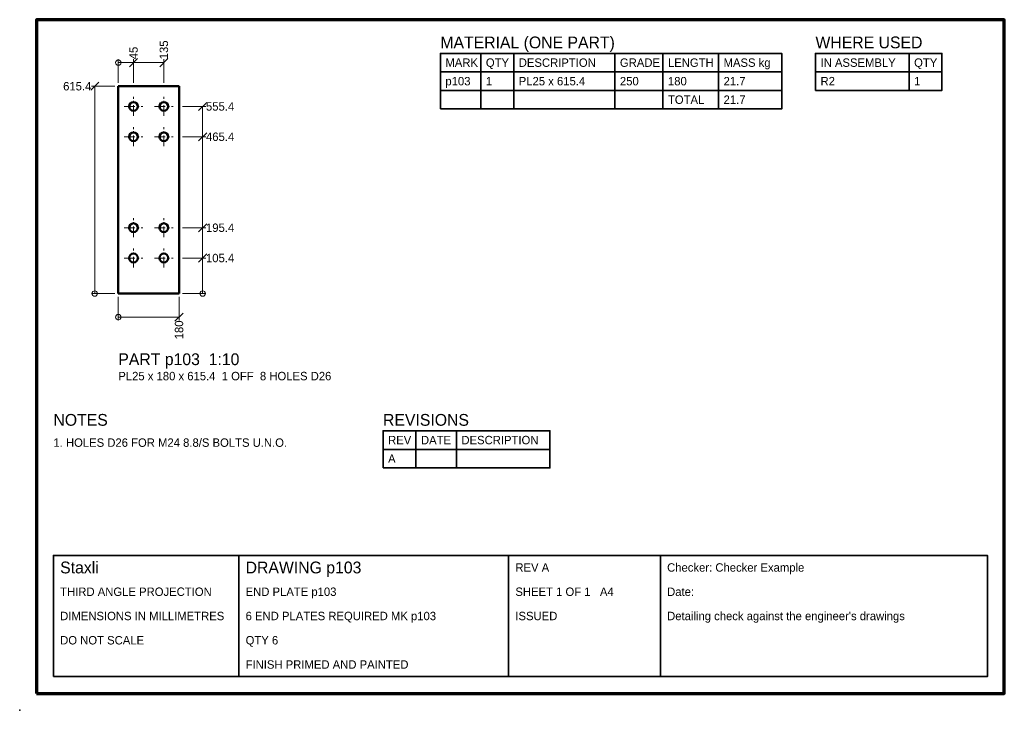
# Model space of a CAD drawing. Header units: millimetres. Extents: x 0 to 292, y 0 to 205.
import ezdxf
from ezdxf.enums import TextEntityAlignment as Align

# ---------------------------------------------------------------- set-up
doc = ezdxf.new("R2010")
doc.units = ezdxf.units.MM
doc.linetypes.add('CENTER', pattern=[5.08, 3.175, -0.635, 0.635, -0.635])
for name, color, linetype, lineweight in [('BORDER', 7, 'Continuous', 70), ('CENTRE', 1, 'CENTER', 18), ('DIMENSION', 4, 'Continuous', 18), ('TEXT', 2, 'Continuous', 25), ('TITLE', 7, 'Continuous', 35), ('VISIBLE', 7, 'Continuous', 50)]:
    doc.layers.add(name, color=color, linetype=linetype, lineweight=lineweight)
doc.layers.add('DIM_NOTES', color=8, linetype='Continuous', plot=False)

msp = doc.modelspace()

# ---------------------------------------------------------------- linework, layer by layer
at = {"layer": 'BORDER'}
msp.add_lwpolyline([(5, 5), (292, 5), (292, 205), (5, 205)], close=True, dxfattribs=at)
at = {"layer": 'CENTRE'}
for points in [[(33.75, 176.45), (33.75, 182.05)], [(42.75, 176.45), (42.75, 182.05)], [(30.95, 179.25), (36.55, 179.25)], [(39.95, 179.25), (45.55, 179.25)], [(33.75, 167.45), (33.75, 173.05)], [(42.75, 167.45), (42.75, 173.05)], [(30.95, 170.25), (36.55, 170.25)], [(39.95, 170.25), (45.55, 170.25)], [(33.75, 140.45), (33.75, 146.05)], [(42.75, 140.45), (42.75, 146.05)], [(30.95, 143.25), (36.55, 143.25)], [(39.95, 143.25), (45.55, 143.25)], [(33.75, 131.45), (33.75, 137.05)], [(42.75, 131.45), (42.75, 137.05)], [(30.95, 134.25), (36.55, 134.25)], [(39.95, 134.25), (45.55, 134.25)]]:
    msp.add_lwpolyline(points, dxfattribs=at)
at = {"layer": 'DIM_NOTES'}
msp.add_point((0, 0), dxfattribs=at)
msp.add_point((0, 0), dxfattribs=at)
msp.add_point((0, 0), dxfattribs=at)
msp.add_point((0, 0), dxfattribs=at)
msp.add_point((0, 0), dxfattribs=at)
msp.add_point((0, 0), dxfattribs=at)
msp.add_point((0, 0), dxfattribs=at)
msp.add_point((0, 0), dxfattribs=at)
msp.add_point((0, 0), dxfattribs=at)
msp.add_point((0, 0), dxfattribs=at)
msp.add_point((0, 0), dxfattribs=at)
msp.add_point((0, 0), dxfattribs=at)
msp.add_point((0, 0), dxfattribs=at)
msp.add_point((0, 0), dxfattribs=at)
msp.add_point((0, 0), dxfattribs=at)
msp.add_point((0, 0), dxfattribs=at)
msp.add_point((0, 0), dxfattribs=at)
msp.add_point((0, 0), dxfattribs=at)
msp.add_point((0, 0), dxfattribs=at)
msp.add_point((0, 0), dxfattribs=at)
at = {"layer": 'DIMENSION'}
for points in [[(29.25, 186.25), (29.25, 193.25)], [(32.55, 191.05), (34.95, 193.45)], [(33.75, 186.25), (33.75, 193.25)], [(41.55, 191.05), (43.95, 193.45)], [(42.75, 186.25), (42.75, 193.25)], [(29.25, 192.25), (42.75, 192.25)], [(21.05, 184.05), (23.45, 186.45)], [(28.25, 185.25), (21.25, 185.25)], [(22.25, 123.712), (22.25, 185.25)], [(48.25, 179.25), (55.25, 179.25)], [(53.05, 178.05), (55.45, 180.45)], [(54.25, 123.712), (54.25, 179.25)], [(48.25, 170.25), (55.25, 170.25)], [(53.05, 169.05), (55.45, 171.45)], [(48.25, 143.25), (55.25, 143.25)], [(53.05, 142.05), (55.45, 144.45)], [(53.05, 133.05), (55.45, 135.45)], [(48.25, 134.25), (55.25, 134.25)], [(28.25, 123.712), (21.25, 123.712)], [(29.25, 122.712), (29.25, 115.712)], [(47.25, 122.712), (47.25, 115.712)], [(48.25, 123.712), (55.25, 123.712)], [(46.05, 115.512), (48.45, 117.912)], [(29.25, 116.712), (47.25, 116.712)]]:
    msp.add_lwpolyline(points, dxfattribs=at)
for centre in [(29.25, 192.25), (22.25, 123.712), (54.25, 123.712), (29.25, 116.712)]:
    msp.add_circle(centre, 0.8, dxfattribs=at)
at = {"layer": 'TITLE'}
for points in [[(124.75, 178.5), (226, 178.5), (226, 195), (124.75, 195)], [(236, 184), (273.5, 184), (273.5, 195), (236, 195)], [(107.75, 71.962), (157.25, 71.962), (157.25, 82.962), (107.75, 82.962)], [(10, 10), (287, 10), (287, 46), (10, 46)]]:
    msp.add_lwpolyline(points, close=True, dxfattribs=at)
for points in [[(136.75, 178.5), (136.75, 195)], [(146.5, 178.5), (146.5, 195)], [(176.5, 178.5), (176.5, 195)], [(190.75, 178.5), (190.75, 195)], [(207.25, 178.5), (207.25, 195)], [(263.75, 184), (263.75, 195)], [(124.75, 189.5), (226, 189.5)], [(236, 189.5), (273.5, 189.5)], [(124.75, 184), (226, 184)], [(117.5, 71.962), (117.5, 82.962)], [(129.5, 71.962), (129.5, 82.962)], [(107.75, 77.462), (157.25, 77.462)], [(65, 10), (65, 46)], [(145, 10), (145, 46)], [(190, 10), (190, 46)]]:
    msp.add_lwpolyline(points, dxfattribs=at)
at = {"layer": 'VISIBLE'}
for points in [[(29.25, 123.712), (29.25, 185.25)], [(29.25, 185.25), (47.25, 185.25)], [(47.25, 123.712), (47.25, 185.25)], [(29.25, 123.712), (47.25, 123.712)]]:
    msp.add_lwpolyline(points, dxfattribs=at)
for centre in [(33.75, 179.25), (42.75, 179.25), (33.75, 170.25), (42.75, 170.25), (33.75, 143.25), (42.75, 143.25), (33.75, 134.25), (42.75, 134.25)]:
    msp.add_circle(centre, 1.3, dxfattribs=at)

# ---------------------------------------------------------------- texts
at = {"layer": 'TEXT'}
for s, p in [('135', (44, 193.25)), ('45', (35, 193.25))]:
    msp.add_text(s, height=2.5, rotation=90, dxfattribs=at).set_placement(p)
for s, height, p in [('MATERIAL (ONE PART)', 3.5, (124.75, 196.5)), ('WHERE USED', 3.5, (236, 196.5)), ('MARK', 2.5, (126.25, 191)), ('QTY', 2.5, (138.25, 191)), ('DESCRIPTION', 2.5, (148, 191)), ('GRADE', 2.5, (178, 191)), ('LENGTH', 2.5, (192.25, 191)), ('MASS kg', 2.5, (208.75, 191)), ('IN ASSEMBLY', 2.5, (237.5, 191)), ('QTY', 2.5, (265.25, 191)), ('p103', 2.5, (126.25, 185.5)), ('1', 2.5, (138.25, 185.5)), ('PL25 x 615.4', 2.5, (148, 185.5)), ('250', 2.5, (178, 185.5)), ('180', 2.5, (192.25, 185.5)), ('21.7', 2.5, (208.75, 185.5)), ('R2', 2.5, (237.5, 185.5)), ('1', 2.5, (265.25, 185.5)), ('TOTAL', 2.5, (192.25, 180)), ('21.7', 2.5, (208.75, 180)), ('555.4', 2.5, (55.25, 178)), ('465.4', 2.5, (55.25, 169)), ('195.4', 2.5, (55.25, 142)), ('105.4', 2.5, (55.25, 133)), ('PART p103  1:10', 3.5, (29.25, 102.462)), ('PL25 x 180 x 615.4  1 OFF  8 HOLES D26', 2.5, (29.25, 97.962)), ('NOTES', 3.5, (10, 84.462)), ('REVISIONS', 3.5, (107.75, 84.462)), ('1. HOLES D26 FOR M24 8.8/S BOLTS U.N.O.', 2.5, (10, 78.212)), ('REV', 2.5, (109.25, 78.962)), ('DATE', 2.5, (119, 78.962)), ('DESCRIPTION', 2.5, (131, 78.962)), ('A', 2.5, (109.25, 73.462)), ('Staxli', 3.5, (12, 40.65)), ('DRAWING p103', 3.5, (67, 40.65)), ('Checker: Checker Example', 2.5, (192, 41.15)), ('REV A', 2.5, (147, 41.15)), ('THIRD ANGLE PROJECTION', 2.5, (12, 33.95)), ('END PLATE p103', 2.5, (67, 33.95)), ('SHEET 1 OF 1   A4', 2.5, (147, 33.95)), ('Date:', 2.5, (192, 33.95)), ('DIMENSIONS IN MILLIMETRES', 2.5, (12, 26.75)), ('6 END PLATES REQUIRED MK p103', 2.5, (67, 26.75)), ('ISSUED', 2.5, (147, 26.75)), ("Detailing check against the engineer's drawings", 2.5, (192, 26.75)), ('DO NOT SCALE', 2.5, (12, 19.55)), ('QTY 6', 2.5, (67, 19.55)), ('FINISH PRIMED AND PAINTED', 2.5, (67, 12.35))]:
    msp.add_text(s, height=height, dxfattribs=at).set_placement(p)
msp.add_text('615.4', height=2.5, dxfattribs=at).set_placement((21.25, 184), align=Align.RIGHT)
msp.add_text('180', height=2.5, rotation=90, dxfattribs=at).set_placement((48.5, 115.712), align=Align.RIGHT)

doc.saveas('drawing.dxf')
